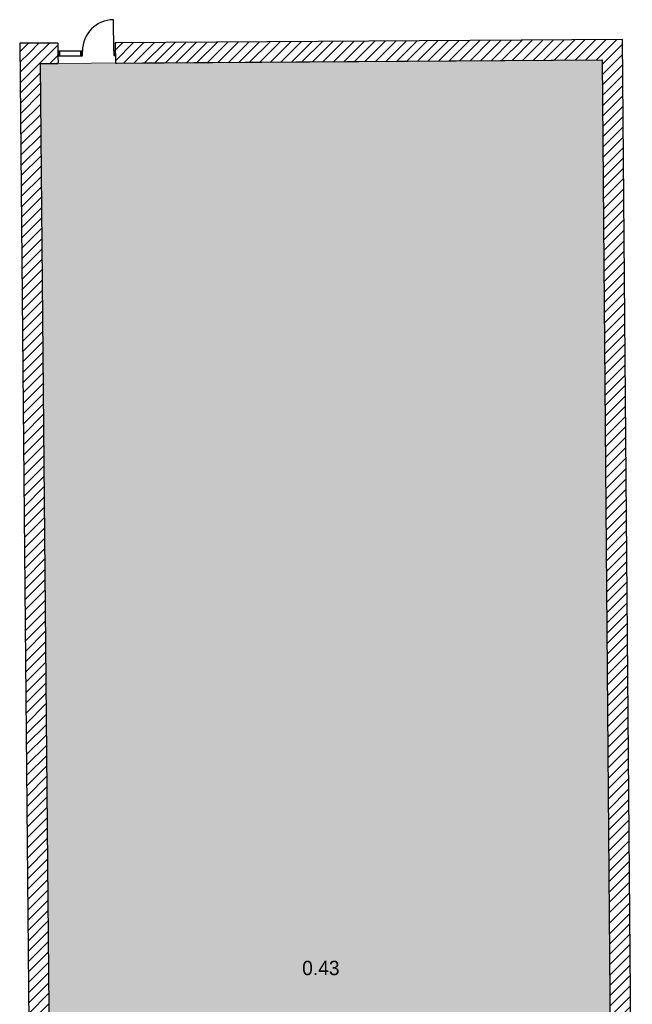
# Model space of a CAD drawing. Header units: millimetres. Extents: x -40063 to 512011, y 350190 to 687060.
# Tile 26 of 256: x 56781 to 71725, y 474723 to 498743. Entities that reach past the tile are written whole.
import ezdxf
from ezdxf.enums import TextEntityAlignment as Align

# ---------------------------------------------------------------- set-up
doc = ezdxf.new("R2010")
doc.units = ezdxf.units.MM
doc.layers.get('0').update_dxf_attribs({"color": 8})
doc.layers.add('Elementy Modelu - Strefy', color=8, linetype='Continuous')
doc.layers.add('Konstrukcja - Ściany zew', color=8, linetype='Continuous')
doc.styles.add('GENERATED_STYLE_2', font='txt')
doc.styles.get("Standard").update_dxf_attribs({"font": 'arial.ttf'})
pattern_1 = [(45, (2007650.3, -1666877.53), (-127.279217, 127.279217), [])]

# ---------------------------------------------------------------- blocks, each defined once
blk = doc.blocks.new('sala gimnastyczna_0.43_43', base_point=(4338941, -2087440))
at = {"layer": 'Elementy Modelu - Strefy', "linetype": 'Continuous', "lineweight": 0}
blk.add_hatch(color=255, dxfattribs=at).paths.add_polyline_path([(4345956, -2091092), (4345742, -2065289), (4332039, -2065378), (4332277, -2091092)])
at = {"linetype": 'Continuous', "lineweight": 0, "flags": 1}
for tag in ['ROOM_NAME', 'ROOM_NUMBER', 'ROOM_AREA', 'ROOM_PERIM', 'ROOM_WALLS_SURF', 'ROOM_DOORS_SURF', 'ROOM_WINDS_SURF', 'ROOM_BASELEV', 'ROOM_HEIGHT', 'ROOM_NET_AREA', 'ROOM_REDUCED_AREA', 'ROOM_CALC_AREA', 'ROOM_VOLUME']:
    blk.add_attdef(tag, text='', height=200, dxfattribs=at).set_placement((4338941, -2087497), align=Align.BOTTOM_LEFT)
at = {"layer": 'Elementy Modelu - Strefy', "color": 5, "lineweight": 13, "insert": (4338426, -2087265), "char_height": 350, "attachment_point": 1, "style": 'GENERATED_STYLE_2'}
blk.add_mtext('{0.43}', dxfattribs=at)
blk = doc.blocks.new('Ściana_98', base_point=(4332039, -2065378))
at = {"layer": 'Konstrukcja - Ściany zew', "linetype": 'Continuous'}
h = blk.add_hatch(dxfattribs=at)
h.set_pattern_fill('Bloczki_ceramiczne', color=256, style=0, pattern_type=2)
h.set_pattern_definition(pattern_1)
h.paths.add_polyline_path([(4331535, -2064882), (4331928, -2107412), (4332424, -2106912), (4332039, -2065378)])
at = {"layer": 'Konstrukcja - Ściany zew', "linetype": 'Continuous', "flags": 128}
for points in [[(4331535, -2064882), (4331928, -2107412)], [(4332277, -2091092), (4332039, -2065378)]]:
    blk.add_lwpolyline(points, dxfattribs=at)
blk = doc.blocks.new('Drzwi z panelem bocznym 16_3')
at = {"layer": 'Konstrukcja - Ściany zew', "linetype": 'Continuous'}
for p, q in [((660, 0), (660, 760)), ((-700, 200), (-737, 200)), ((-700, 200), (-700, 0)), ((-660, 0), (-700, 0)), ((-700, 0), (-700, -115)), ((-700, 0), (-700, -115)), ((-140, 0), (-660, 0)), ((-660, 0), (-660, -115)), ((-660, -115), (-660, 0)), ((-140, -115), (-140, 0)), ((-100, 0), (-140, 0)), ((-140, 0), (-140, -115)), ((-100, -115), (-100, 0)), ((700, 0), (660, 0)), ((660, 0), (660, -115)), ((700, 200), (700, 0)), ((700, 200), (737, 200)), ((700, -115), (700, 0)), ((700, 0), (700, -115)), ((-700, -115), (-660, -115)), ((-700, -115), (-700, -300)), ((-660, -115), (-140, -115)), ((-140, -115), (-100, -115)), ((660, -115), (700, -115)), ((700, -115), (700, -300)), ((-700, -300), (-737, -300)), ((700, -300), (737, -300))]:
    blk.add_line(p, q, dxfattribs=at)
blk.add_arc((660, 0), 760, 90, 180, dxfattribs=at)
blk = doc.blocks.new('Ściana_99', base_point=(4332039, -2065378))
at = {"layer": 'Konstrukcja - Ściany zew', "linetype": 'Continuous'}
h = blk.add_hatch(dxfattribs=at)
h.set_pattern_fill('Bloczki_ceramiczne', color=256, style=0, pattern_type=2)
h.set_pattern_definition(pattern_1)
h.paths.add_polyline_path([(4332466, -2064876), (4331535, -2064882), (4332039, -2065378), (4332469, -2065376), (4332468, -2065191), (4332468, -2065076)])
h = blk.add_hatch(dxfattribs=at)
h.set_pattern_fill('Bloczki_ceramiczne', color=256, style=0, pattern_type=2)
h.set_pattern_definition(pattern_1)
h.paths.add_polyline_path([(4346238, -2064786), (4333866, -2064867), (4333867, -2065067), (4333868, -2065182), (4333869, -2065367), (4345742, -2065289)])
for p, q in [((4332466, -2064876), (4332429, -2064876)), ((4332466, -2064876), (4332468, -2065076)), ((4332466, -2064876), (4332468, -2065076)), ((4333866, -2064867), (4333903, -2064866)), ((4333866, -2064867), (4333867, -2065067)), ((4333866, -2064867), (4333867, -2065067)), ((4332468, -2065076), (4332468, -2065191)), ((4332468, -2065191), (4332469, -2065376)), ((4333867, -2065067), (4333868, -2065182)), ((4333868, -2065182), (4333869, -2065367)), ((4332469, -2065376), (4332432, -2065376)), ((4333869, -2065367), (4333906, -2065366))]:
    blk.add_line(p, q, dxfattribs=at)
at = {"layer": 'Konstrukcja - Ściany zew', "linetype": 'Continuous', "flags": 128}
for points in [[(4332466, -2064876), (4331535, -2064882)], [(4346238, -2064786), (4333866, -2064867)], [(4332039, -2065378), (4332469, -2065376)], [(4333869, -2065367), (4345742, -2065289)]]:
    blk.add_lwpolyline(points, dxfattribs=at)
at = {"layer": 'Konstrukcja - Ściany zew', "linetype": 'Continuous', "zscale": 1000, "rotation": 0.3726692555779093}
blk.add_blockref('Drzwi z panelem bocznym 16_3', (4333167, -2065071), dxfattribs=at)
blk = doc.blocks.new('Ściana_100', base_point=(4345742, -2065289))
at = {"layer": 'Konstrukcja - Ściany zew', "linetype": 'Continuous'}
h = blk.add_hatch(dxfattribs=at)
h.set_pattern_fill('Bloczki_ceramiczne', color=256, style=0, pattern_type=2)
h.set_pattern_definition(pattern_1)
h.paths.add_polyline_path([(4346238, -2064786), (4345742, -2065289), (4345979, -2093890), (4346479, -2093886)])
at = {"layer": 'Konstrukcja - Ściany zew', "linetype": 'Continuous', "flags": 128}
for points in [[(4346479, -2093886), (4346238, -2064786)], [(4345742, -2065289), (4345956, -2091092)]]:
    blk.add_lwpolyline(points, dxfattribs=at)

msp = doc.modelspace()

# ---------------------------------------------------------------- linework, layer by layer
at = {"layer": 'Elementy Modelu - Strefy', "color": 255, "linetype": 'Continuous', "lineweight": 0, "flags": 128}
msp.add_lwpolyline([(71201.88433, 471956.58916), (70988.69621, 497759.66028), (57285.80775, 497670.53125), (57523.74021, 471956.58916)], close=True, dxfattribs=at)

# ---------------------------------------------------------------- block references
at = {"layer": 'Elementy Modelu - Strefy', "color": 5, "linetype": 'Continuous', "lineweight": 13}
msp.add_blockref('sala gimnastyczna_0.43_43', (64187.57634, 475608.99633), dxfattribs=at)
at = {"layer": 'Konstrukcja - Ściany zew'}
for name, p in [('Ściana_99', (57285.80775, 497670.53125)), ('Ściana_100', (70988.69621, 497759.66028)), ('Ściana_98', (57285.80775, 497670.53125))]:
    msp.add_blockref(name, p, dxfattribs=at)

doc.saveas('drawing.dxf')
